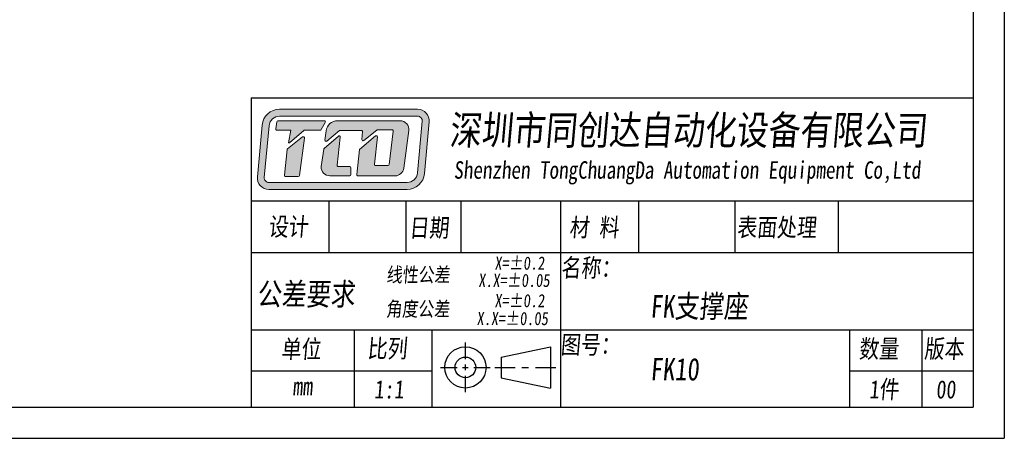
# Model space of a CAD drawing. Header units: millimetres. Extents: x 830 to 1068, y 138 to 305.
# Tile 2 of 3: x 933 to 1068, y 138 to 195. Entities that reach past the tile are written whole.
import ezdxf

# ---------------------------------------------------------------- set-up
doc = ezdxf.new("R2010")
doc.units = ezdxf.units.MM
doc.layers.get('0').update_dxf_attribs({"lineweight": 20})
doc.layers.add('外框', color=7, linetype='Continuous', lineweight=25)
doc.layers.add('文字', color=3, linetype='Continuous', lineweight=18)
doc.styles.get("Standard").update_dxf_attribs({"font": 'SimSun.ttf', "width": 0.8, "oblique": 5})

# ---------------------------------------------------------------- blocks, each defined once
blk = doc.blocks.new('Y')
at = {"lineweight": 30}
for p, q in [((-4136.76, 2009.27), (-3862.74, 2009.27)), ((-4154.44, 2003.97), (-3857.44, 2003.97)), ((-4154.44, 2003.97), (-3857.44, 2003.97))]:
    blk.add_line(p, q, dxfattribs=at)
blk = doc.blocks.new('W')
at = {"lineweight": 30}
for p, q in [((-3857.44, 2213.99), (-3857.44, 2003.97)), ((-3857.44, 2213.99), (-3857.44, 2003.97)), ((-3862.74, 2208.69), (-3862.74, 2009.27))]:
    blk.add_line(p, q, dxfattribs=at)
blk.add_blockref('Y', (0, 0))

msp = doc.modelspace()

# ---------------------------------------------------------------- hatches: boundary and pattern name
at = {"layer": '文字'}
h = msp.add_hatch(color=256, dxfattribs=at)
h.dxf.hatch_style = 1
h.paths.add_polyline_path([(987.692, 182.522), (968.81, 182.522, 0.3871904), (966.425, 180.349), (965.766, 173.29, 0.4417631), (967.356, 171.544), (986.248, 171.544, 0.3876272), (988.634, 173.72), (989.282, 180.779, 0.4413093)])
h.paths.add_polyline_path([(987.692, 181.563, -0.4413093), (988.328, 180.866), (987.679, 173.808, -0.3876272), (986.248, 172.502), (967.356, 172.502, -0.4417631), (966.72, 173.201), (967.379, 180.26, -0.3871904), (968.81, 181.563)], flags=16)
h.paths.add_polyline_path([(974.915, 180.949, -0.5692565), (975.056, 180.713), (974.521, 179.726, -0.2751589), (974.381, 179.642), (972.228, 179.642, 0.1785487), (972.124, 179.604), (970.171, 177.936), (970.033, 177.936), (970.345, 179.645), (968.448, 179.645, -0.4551699), (968.29, 179.826), (968.425, 180.795, -0.3736999), (968.582, 180.933)], flags=0)
h.paths.add_polyline_path([(971.959, 178.721, -0.6728841), (972.216, 178.574), (971.524, 173.452, -0.3754282), (971.366, 173.314), (969.619, 173.314, -0.4451596), (969.46, 173.49), (969.827, 176.99, -0.2032664), (969.887, 177.099)], flags=0)
h.paths.add_polyline_path([(976.752, 180.949), (985.3, 180.949, -0.4535474), (986.487, 179.593), (985.802, 174.449, -0.3759441), (984.615, 173.41), (979.546, 173.41, -0.443757), (979.387, 173.585), (979.729, 176.997), (981.922, 178.86, -0.6781546), (982.184, 178.721), (981.779, 175.005, 0.4464345), (981.937, 174.828), (983.633, 174.828, 0.3783283), (983.792, 174.968), (984.361, 179.534, 0.4510331), (984.202, 179.713), (982.207, 179.713, 0.1736567), (982.106, 179.677), (980.333, 178.22, -0.6630003), (980.073, 178.357), (980.164, 179.456, 0.4388203), (980.005, 179.629), (977.1, 179.629, 0.1753949), (976.998, 179.592), (975.27, 178.152, -0.6807563), (975.009, 178.294), (975.168, 179.552, -0.3779258)], flags=0)
h.paths.add_polyline_path([(974.918, 177.154), (976.848, 178.851, -0.6841835), (977.112, 178.714), (976.693, 174.856, 0.4462884), (976.852, 174.679), (978.401, 174.679, -0.4142136), (978.561, 174.519), (978.561, 173.57, -0.4142136), (978.401, 173.41), (975.692, 173.41, -0.4294817), (974.496, 174.67), (974.865, 177.059, -0.1758286)], flags=0)
h.paths.add_polyline_path([(975.056, 180.713, 0.5692565), (974.915, 180.949), (968.582, 180.933, 0.3736999), (968.425, 180.795), (968.29, 179.826, 0.4551699), (968.448, 179.645), (970.345, 179.645), (970.033, 177.936), (970.171, 177.936), (972.124, 179.604, -0.1785487), (972.228, 179.642), (974.381, 179.642, 0.2751589), (974.521, 179.726)], flags=0)
h.paths.add_polyline_path([(972.216, 178.574, 0.6728841), (971.959, 178.721), (969.887, 177.099, 0.2032664), (969.827, 176.99), (969.46, 173.49, 0.4451596), (969.619, 173.314), (971.366, 173.314, 0.3754282), (971.524, 173.452)], flags=0)
h.paths.add_polyline_path([(977.112, 178.714, 0.6841835), (976.848, 178.851), (974.918, 177.154, 0.1758286), (974.865, 177.059), (974.496, 174.67, 0.4294817), (975.692, 173.41), (978.401, 173.41, 0.4142136), (978.561, 173.57), (978.561, 174.519, 0.4142136), (978.401, 174.679), (976.852, 174.679, -0.4462884), (976.693, 174.856)], flags=0)
h.paths.add_polyline_path([(985.3, 180.949), (976.752, 180.949, 0.3779258), (975.168, 179.552), (975.009, 178.294, 0.6807563), (975.27, 178.152), (976.998, 179.592, -0.1753949), (977.1, 179.629), (980.005, 179.629, -0.4388203), (980.164, 179.456), (980.073, 178.357, 0.6630003), (980.333, 178.22), (982.106, 179.677, -0.1736567), (982.207, 179.713), (984.202, 179.713, -0.4510331), (984.361, 179.534), (983.792, 174.968, -0.3783283), (983.633, 174.828), (981.937, 174.828, -0.4464345), (981.779, 175.005), (982.184, 178.721, 0.6781546), (981.922, 178.86), (979.729, 176.997), (979.387, 173.585, 0.443757), (979.546, 173.41), (984.615, 173.41, 0.3759441), (985.802, 174.449), (986.487, 179.593, 0.4535474)], flags=0)
h = msp.add_hatch(color=256, dxfattribs=at)
h.dxf.hatch_style = 1
h.paths.add_polyline_path([(975.056, 180.713, 0.5692565), (974.915, 180.949), (968.582, 180.933, 0.3736999), (968.425, 180.795), (968.29, 179.826, 0.4551699), (968.448, 179.645), (970.345, 179.645), (970.033, 177.936), (970.171, 177.936), (972.124, 179.604, -0.1785487), (972.228, 179.642), (974.381, 179.642, 0.2751589), (974.521, 179.726)])
h.paths.add_polyline_path([(972.216, 178.574, 0.6728841), (971.959, 178.721), (969.887, 177.099, 0.2032664), (969.827, 176.99), (969.46, 173.49, 0.4451596), (969.619, 173.314), (971.366, 173.314, 0.3754282), (971.524, 173.452)])
h.paths.add_polyline_path([(977.112, 178.714, 0.6841835), (976.848, 178.851), (974.918, 177.154, 0.1758286), (974.865, 177.059), (974.496, 174.67, 0.4294817), (975.692, 173.41), (978.401, 173.41, 0.4142136), (978.561, 173.57), (978.561, 174.519, 0.4142136), (978.401, 174.679), (976.852, 174.679, -0.4462884), (976.693, 174.856)])
h.paths.add_polyline_path([(985.3, 180.949), (976.752, 180.949, 0.3779258), (975.168, 179.552), (975.009, 178.294, 0.6807563), (975.27, 178.152), (976.998, 179.592, -0.1753949), (977.1, 179.629), (980.005, 179.629, -0.4388203), (980.164, 179.456), (980.073, 178.357, 0.6630003), (980.333, 178.22), (982.106, 179.677, -0.1736567), (982.207, 179.713), (984.202, 179.713, -0.4510331), (984.361, 179.534), (983.792, 174.968, -0.3783283), (983.633, 174.828), (981.937, 174.828, -0.4464345), (981.779, 175.005), (982.184, 178.721, 0.6781546), (981.922, 178.86), (979.729, 176.997), (979.387, 173.585, 0.443757), (979.546, 173.41), (984.615, 173.41, 0.3759441), (985.802, 174.449), (986.487, 179.593, 0.4535474)])

# ---------------------------------------------------------------- linework, layer by layer
at = {"layer": '文字', "lineweight": 30}
for p, q in [((964.921, 184.095), (1063.726, 184.095)), ((964.921, 184.095), (964.921, 141.751)), ((964.921, 169.98), (1063.726, 169.98)), ((975.561, 169.98), (975.561, 162.923)), ((986.094, 169.98), (986.094, 162.923)), ((993.622, 169.98), (993.622, 162.923)), ((1007.266, 169.98), (1007.266, 141.751)), ((1017.931, 169.98), (1017.931, 162.923)), ((1031.092, 169.98), (1031.092, 162.923)), ((1045.238, 169.98), (1045.238, 162.923)), ((964.921, 162.923), (1063.726, 162.923)), ((964.921, 152.337), (1063.726, 152.337)), ((979.036, 152.337), (979.036, 141.751)), ((989.622, 152.337), (989.622, 141.751)), ((1046.788, 152.337), (1046.788, 141.751)), ((1056.668, 152.337), (1056.668, 141.751)), ((994.235, 148.346), (994.235, 150.618)), ((999.12, 148.622), (1005.884, 150.033)), ((1005.884, 150.033), (1005.884, 144.388)), ((999.12, 148.622), (999.12, 145.799)), ((990.828, 147.21), (993.1, 147.21)), ((993.857, 147.21), (994.614, 147.21)), ((994.235, 146.832), (994.235, 147.589)), ((995.371, 147.21), (997.643, 147.21)), ((998.249, 147.21), (1001.031, 147.21)), ((1001.958, 147.21), (1002.885, 147.21)), ((1003.812, 147.21), (1006.594, 147.21)), ((964.921, 146.741), (989.622, 146.741)), ((994.235, 143.803), (994.235, 146.075)), ((999.12, 145.799), (1005.884, 144.388)), ((1046.788, 146.741), (1063.726, 146.741))]:
    msp.add_line(p, q, dxfattribs=at)
at = {"layer": '文字'}
for p, q in [((968.81, 182.522), (987.692, 182.522)), ((968.29, 179.826), (968.425, 180.795)), ((968.582, 180.933), (974.915, 180.949)), ((968.81, 181.563), (987.692, 181.563)), ((975.056, 180.713), (974.521, 179.726)), ((976.752, 180.949), (985.3, 180.949)), ((988.328, 180.866), (987.679, 173.808)), ((989.282, 180.779), (988.634, 173.72)), ((966.425, 180.349), (965.766, 173.29)), ((967.379, 180.26), (966.72, 173.201)), ((970.345, 179.645), (968.448, 179.645)), ((970.033, 177.936), (970.345, 179.645)), ((972.124, 179.604), (970.171, 177.936)), ((974.381, 179.642), (972.228, 179.642)), ((975.009, 178.294), (975.168, 179.552)), ((976.998, 179.592), (975.27, 178.152)), ((980.005, 179.629), (977.1, 179.629)), ((980.073, 178.357), (980.164, 179.456)), ((982.106, 179.677), (980.333, 178.22)), ((984.202, 179.713), (982.207, 179.713)), ((983.792, 174.968), (984.361, 179.534)), ((986.487, 179.593), (985.802, 174.449)), ((969.887, 177.099), (971.959, 178.721)), ((970.171, 177.936), (970.033, 177.936)), ((972.216, 178.574), (971.524, 173.452)), ((974.918, 177.154), (976.848, 178.851)), ((977.112, 178.714), (976.693, 174.856)), ((979.729, 176.997), (981.922, 178.86)), ((980.041, 177.981), (980.041, 177.981)), ((982.184, 178.721), (981.779, 175.005)), ((969.46, 173.49), (969.827, 176.99)), ((974.496, 174.67), (974.865, 177.059)), ((979.387, 173.585), (979.729, 176.997)), ((976.852, 174.679), (978.401, 174.679)), ((978.561, 174.519), (978.561, 173.57)), ((981.937, 174.828), (983.633, 174.828)), ((986.248, 172.502), (967.356, 172.502)), ((971.366, 173.314), (969.619, 173.314)), ((978.401, 173.41), (975.692, 173.41)), ((979.546, 173.41), (984.615, 173.41)), ((986.248, 171.544), (967.356, 171.544))]:
    msp.add_line(p, q, dxfattribs=at)
at = {"layer": '文字', "lineweight": 30}
for radius in [2.823, 1.411]:
    msp.add_circle((994.235, 147.21), radius, dxfattribs=at)
at = {"layer": '文字'}
for centre, radius, start, end in [((968.81, 180.126), 2.395, 90, 174.66371), ((987.692, 180.925), 1.597, 354.75075, 90), ((968.81, 180.126), 1.437, 90, 174.66371), ((968.583, 180.773), 0.16, 90.14277, 172.10561), ((974.916, 180.789), 0.16, 331.53887, 90.14277), ((976.752, 179.352), 1.597, 90, 172.81149), ((985.3, 179.752), 1.198, 352.41382, 90), ((987.692, 180.925), 0.639, 354.75075, 90), ((968.448, 179.804), 0.16, 172.10561, 270), ((972.228, 179.483), 0.16, 90, 130.49363), ((974.381, 179.802), 0.16, 270, 331.53887), ((977.1, 179.469), 0.16, 90, 129.79279), ((980.005, 179.469), 0.16, 355.22864, 90), ((982.207, 179.553), 0.16, 90, 129.4062), ((984.202, 179.553), 0.16, 352.89219, 90), ((972.057, 178.595), 0.16, 352.31021, 128.05413), ((975.167, 178.274), 0.16, 172.81149, 309.79279), ((976.954, 178.731), 0.16, 353.7974, 131.31456), ((980.232, 178.344), 0.16, 175.22864, 309.4062), ((982.026, 178.739), 0.16, 353.76947, 130.34282), ((969.986, 176.973), 0.16, 128.05413, 174.01321), ((975.023, 177.034), 0.16, 131.31456, 171.20377), ((975.692, 174.607), 1.198, 177.02945, 270), ((976.852, 174.839), 0.16, 173.7974, 270), ((978.401, 174.519), 0.16, 0, 90), ((981.937, 174.988), 0.16, 173.76947, 270), ((983.633, 174.988), 0.16, 270, 352.89219), ((984.615, 174.607), 1.198, 270, 352.41382), ((986.248, 173.94), 1.437, 270, 354.75075), ((967.356, 173.141), 1.597, 174.66371, 270), ((967.356, 173.141), 0.639, 174.66371, 270), ((969.619, 173.473), 0.16, 174.01321, 270), ((971.366, 173.473), 0.16, 270, 352.31021), ((978.401, 173.57), 0.16, 270, 0), ((979.546, 173.57), 0.16, 174.28163, 270), ((986.248, 173.94), 2.395, 270, 354.75075)]:
    msp.add_arc(centre, radius, start, end, dxfattribs=at)

# ---------------------------------------------------------------- block references
at = {"layer": '外框', "lineweight": 25, "xscale": 0.7997008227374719, "yscale": 0.7997008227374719, "zscale": 0.7997008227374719}
msp.add_blockref('W', (4152.761, -1465.067), dxfattribs=at)

# ---------------------------------------------------------------- texts
at = {"layer": '文字', "oblique": 5, "width": 0.8}
for s, height, p in [('深圳市同创达自动化设备有限公司', 3.99211, (992.024, 177.664)), ('设计', 2.4951, (967.262, 165.214)), ('日期', 2.4951, (986.516, 165.069)), ('材 料', 2.4951, (1008.443, 165.123)), ('表面处理', 2.4951, (1031.364, 165.123)), ('X=±0.2', 1.7964, (998.232, 160.572)), ('名称：', 2.4951, (1007.301, 159.593)), ('线性公差', 1.9961, (983.413, 158.888)), ('X.X=±0.05', 1.7964, (996.01, 158.209)), ('角度公差', 1.9961, (983.37, 154.205)), ('X=±0.2', 1.7964, (998.232, 155.44)), ('X.X=±0.05', 1.7964, (995.783, 152.995)), ('单位', 2.4951, (969.006, 148.472)), ('比列', 2.4951, (980.792, 148.553)), ('图号：', 2.4951, (1007.23, 149.066)), ('数量', 2.4951, (1048.054, 148.512)), ('版本', 2.4951, (1056.988, 148.512)), ('1件', 2.4951, (1049.471, 142.954)), (' mm', 2.4951, (969.222, 143.378)), ('1:1', 2.4951, (981.734, 142.954)), ('00', 2.4951, (1058.594, 142.954))]:
    msp.add_text(s, height=height, dxfattribs=at).set_placement(p)
at = {"layer": '文字', "color": 3, "oblique": 5, "width": 0.8}
msp.add_text('Shenzhen TongChuangDa Automation Equipment Co,Ltd', height=2.39526, dxfattribs=at).set_placement((992.634, 173.01))
at = {"layer": '文字', "lineweight": 30, "oblique": 5, "width": 0.8}
for s, p in [('公差要求', (965.702, 155.702)), ('FK支撑座', (1019.498, 154.03)), ('FK10', (1019.498, 145.422))]:
    msp.add_text(s, height=3.0709, dxfattribs=at).set_placement(p)

doc.saveas('drawing.dxf')
